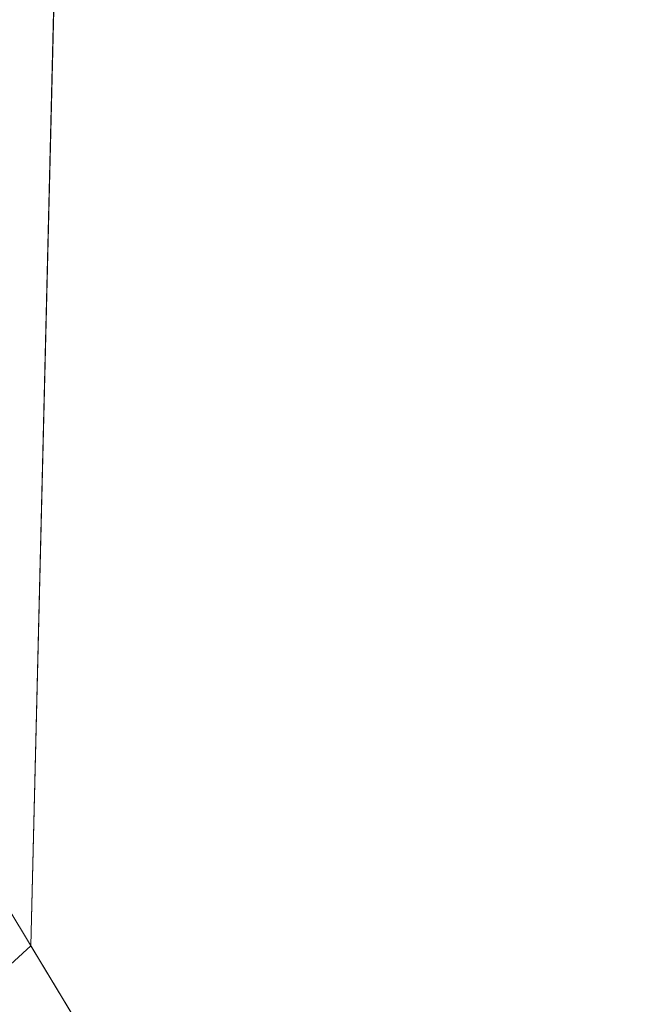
# Model space of a CAD drawing. Header units: feet. Extents: x 92 to 141.3, y -5 to 23.6.
# Tile 212 of 256: x 122.2452 to 122.25486, y 12.09585 to 12.11132. Entities that reach past the tile are written whole.
import ezdxf

# ---------------------------------------------------------------- set-up
doc = ezdxf.new("R2010")
doc.units = ezdxf.units.FT
doc.header["$MEASUREMENT"] = 0
doc.layers.add('CUY - Design$0$GM_X_Major_Lake', color=5, linetype='Continuous', lineweight=13)
doc.layers.add('CUY - Design$0$GM_X_Major_River', color=5, linetype='Continuous', lineweight=13)

msp = doc.modelspace()

# ---------------------------------------------------------------- linework, layer by layer
at = {"layer": 'CUY - Design$0$GM_X_Major_Lake'}
msp.add_line((122.245369, 12.096766), (122.249183, 12.251733), dxfattribs=at)
at = {"layer": 'CUY - Design$0$GM_X_Major_Lake', "flags": 128}
msp.add_lwpolyline([(122.070465, 11.989809), (122.116319, 12.01609), (122.160723, 12.03216), (122.194798, 12.050206), (122.245369, 12.096766)], dxfattribs=at)
at = {"layer": 'CUY - Design$0$GM_X_Major_River', "flags": 128}
for points in [[(122.245369, 12.096766), (122.249183, 12.251733)], [(122.238852, 12.107557), (122.306297, 11.995855)], [(122.306297, 11.995855), (122.245369, 12.096766)]]:
    msp.add_lwpolyline(points, dxfattribs=at)

doc.saveas('drawing.dxf')
